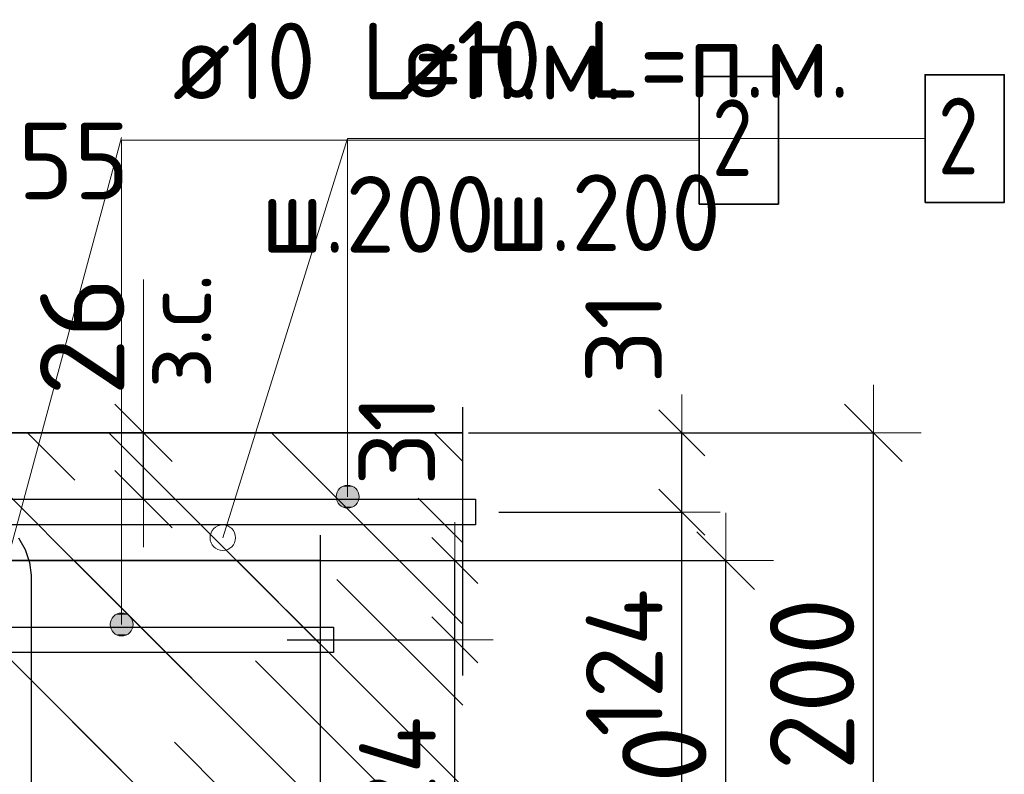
# Model space of a CAD drawing. Header units: metres. Extents: x -38 to 97, y -15 to 21.
# Tile 67 of 118: x 72.515 to 72.901, y 5.529 to 5.825. Entities that reach past the tile are written whole.
import ezdxf

# ---------------------------------------------------------------- set-up
doc = ezdxf.new("R2010")
doc.units = ezdxf.units.M
doc.header["$PDMODE"] = 65
doc.linetypes.add('______4', pattern=[0.135, 0.105, -0.03])
for name, color, linetype, lineweight in [('XR$3$Арм. стержнями верхней зоны', 180, 'Continuous', 35), ('XR$3$Арм.стержн. Арматура края', 96, 'Continuous', 35), ('XR$3$Арм.стержн. Хомут', 240, 'Continuous', 35), ('XR$3$Размерная линия (1)', 7, 'Continuous', 13), ('XR$3$Размерная линия_ общее', 7, 'Continuous', 13), ('XR$5$Арм. стержнями верхней зоны', 180, 'Continuous', 35), ('XR$5$Арм.стержн. Арматура края', 96, 'Continuous', 35), ('XR$5$ВК__отв в полу 1-2 эт', 220, 'Continuous', 25), ('XR$5$Размерная линия (1)', 7, 'Continuous', 13), ('XR$5$Размерная линия_ общее', 7, 'Continuous', 13)]:
    doc.layers.add(name, color=color, linetype=linetype, lineweight=lineweight)
doc.styles.add('ISOCPEUR', font='txt')
doc.dimstyles.new('DIMSTYLE_11', dxfattribs={"dimtxt": 0.033, "dimasz": 0.0375, "dimexe": 0, "dimexo": 0, "dimgap": 0.0165, "dimtad": 2, "dimdec": 0, "dimlfac": 1000, "dimrnd": 1, "dimzin": 12, "dimdsep": 46, "dimtxsty": 'ISOCPEUR', "dimblk1": 'ALL_ML_STRICH', "dimblk2": 'ALL_ML_STRICH', "dimsah": 1, "dimcen": 0, "dimclrd": 7, "dimclre": 256, "dimclrt": 7, "dimadec": 0, "dimazin": 0, "dimtfac": 1, "dimtdec": 0, "dimtix": 1, "dimtmove": 2, "dimatfit": 3, "dimfxl": 0, "dimtvp": 1.2, "dimtzin": 0, "dimlwd": 0, "dimlwe": -3, "dimarcsym": 0})
doc.dimstyles.new('DIMSTYLE_12', dxfattribs={"dimtxt": 0.03, "dimasz": 0.03, "dimexe": 0, "dimexo": 0, "dimgap": 0.015, "dimtad": 2, "dimdec": 0, "dimlfac": 1000, "dimrnd": 1, "dimzin": 12, "dimdsep": 46, "dimtxsty": 'ISOCPEUR', "dimblk1": 'ALL_ML_STRICH', "dimblk2": 'ALL_ML_STRICH', "dimsah": 1, "dimcen": 0, "dimclrd": 7, "dimclre": 256, "dimclrt": 7, "dimadec": 0, "dimazin": 0, "dimtfac": 1, "dimtdec": 0, "dimtix": 1, "dimtmove": 2, "dimatfit": 3, "dimfxl": 0, "dimtzin": 0, "dimlwd": 0, "dimlwe": -3, "dimarcsym": 0})
doc.dimstyles.new('DIMSTYLE_14', dxfattribs={"dimtxt": 0.03, "dimasz": 0.03, "dimexe": 0, "dimexo": 0, "dimgap": 0.015, "dimtad": 2, "dimdec": 0, "dimlfac": 1000, "dimrnd": 1, "dimzin": 12, "dimdsep": 46, "dimtxsty": 'ISOCPEUR', "dimblk1": 'ALL_ML_STRICH', "dimblk2": 'ALL_ML_STRICH', "dimsah": 1, "dimcen": 0, "dimclrd": 7, "dimclre": 256, "dimclrt": 7, "dimadec": 0, "dimazin": 0, "dimtfac": 1, "dimtdec": 0, "dimtix": 1, "dimtmove": 2, "dimatfit": 3, "dimfxl": 0, "dimtvp": 1.2, "dimtzin": 0, "dimlwd": 0, "dimlwe": -3, "dimarcsym": 0})
doc.dimstyles.new('DIMSTYLE_23', dxfattribs={"dimtxt": 0.03, "dimasz": 0.03, "dimexe": 0, "dimexo": 0, "dimgap": 0.015, "dimtad": 2, "dimdec": 0, "dimlfac": 1000, "dimrnd": 5, "dimzin": 12, "dimdsep": 46, "dimtxsty": 'ISOCPEUR', "dimblk1": 'ALL_ML_STRICH', "dimblk2": 'ALL_ML_STRICH', "dimsah": 1, "dimcen": 0, "dimclrd": 7, "dimclre": 256, "dimclrt": 7, "dimadec": 0, "dimazin": 0, "dimtfac": 1, "dimtdec": 0, "dimtix": 1, "dimtmove": 2, "dimatfit": 3, "dimfxl": 0, "dimtvp": 1.2, "dimtzin": 0, "dimlwd": 0, "dimlwe": -3, "dimarcsym": 0})
doc.dimstyles.new('DIMSTYLE_8', dxfattribs={"dimtxt": 0.033, "dimasz": 0.0375, "dimexe": 0, "dimexo": 0, "dimgap": 0.0165, "dimtad": 2, "dimdec": 0, "dimlfac": 1000, "dimrnd": 1, "dimzin": 12, "dimdsep": 46, "dimtxsty": 'ISOCPEUR', "dimblk1": 'ALL_ML_STRICH', "dimblk2": 'ALL_ML_STRICH', "dimsah": 1, "dimcen": 0, "dimclrd": 7, "dimclre": 256, "dimclrt": 7, "dimadec": 0, "dimazin": 0, "dimtfac": 1, "dimtdec": 0, "dimtix": 1, "dimtmove": 2, "dimatfit": 3, "dimfxl": 0, "dimtzin": 0, "dimlwd": 0, "dimlwe": -3, "dimarcsym": 0})
pattern_1 = [(135, (0, 0), (-0.031819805, -0.031819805), [0.4, -0.05, 0, -0.05]), (135, (-0.01591, -0.01591), (-0.031819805, -0.031819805), [0.8, -0.1, 0.1, -0.1])]

# ---------------------------------------------------------------- blocks, each defined once
blk = doc.blocks.new('ALL_ML_STRICH')
at = {"color": 0, "linetype": 'ByBlock', "lineweight": -2}
for p, q in [((0, -0.5), (0, 0.5)), ((-0.3, -0.3), (0.3, 0.3)), ((-1, 0), (0.5, 0))]:
    blk.add_line(p, q, dxfattribs=at)
blk = doc.blocks.new('*D86')
at = {"layer": 'DEFPOINTS', "color": 7, "linetype": 'Continuous', "lineweight": 13, "transparency": 33554687}
for p in [(72.67772, 5.66307), (72.67772, 5.46307), (72.84927, 5.46307)]:
    blk.add_point(p, dxfattribs=at)
at = {"layer": 'XR$3$Размерная линия_ общее', "color": 253, "linetype": 'Continuous', "lineweight": -2, "true_color": 0xa0a0a0, "transparency": 33554687}
for p, q in [((72.69772, 5.66307), (72.84927, 5.66307)), ((72.69772, 5.46307), (72.84927, 5.46307))]:
    blk.add_line(p, q, dxfattribs=at)
at = {"layer": 'XR$3$Размерная линия_ общее', "color": 7, "linetype": 'Continuous', "lineweight": -2, "transparency": 33554687}
blk.add_line((72.84927, 5.46307), (72.84927, 5.66307), dxfattribs=at)
at = {"layer": 'XR$3$Размерная линия_ общее', "color": 7, "linetype": 'Continuous', "lineweight": 13, "transparency": 33554687, "xscale": 0.0375, "yscale": 0.0375, "zscale": 0.0375}
for p, rotation in [((72.84927, 5.66307), 90), ((72.84927, 5.46307), 270)]:
    blk.add_blockref('ALL_ML_STRICH', p, dxfattribs=dict(at, rotation=rotation))
at = {"layer": 'XR$3$Размерная линия_ общее', "color": 7, "linetype": 'Continuous', "lineweight": 13, "transparency": 33554687, "insert": (72.82527, 5.56472), "char_height": 0.033, "width": 0.099, "attachment_point": 5, "rotation": 90, "style": 'ISOCPEUR'}
blk.add_mtext('\\A1;{200}', dxfattribs=at)
blk = doc.blocks.new('*D148')
at = {"layer": 'DEFPOINTS', "color": 7, "linetype": 'Continuous', "lineweight": 13, "transparency": 33554687}
for p in [(72.52365, 5.66307), (72.52365, 5.63707), (72.56364, 5.63707)]:
    blk.add_point(p, dxfattribs=at)
at = {"layer": 'XR$3$Размерная линия_ общее', "color": 253, "linetype": 'Continuous', "lineweight": -2, "true_color": 0xa0a0a0, "transparency": 33554687}
for p, q in [((72.54365, 5.66307), (72.56364, 5.66307)), ((72.54365, 5.63707), (72.56364, 5.63707))]:
    blk.add_line(p, q, dxfattribs=at)
at = {"layer": 'XR$3$Размерная линия_ общее', "color": 7, "linetype": 'Continuous', "lineweight": -2, "transparency": 33554687}
blk.add_line((72.56364, 5.63707), (72.56364, 5.66307), dxfattribs=at)
at = {"layer": 'XR$3$Размерная линия_ общее', "color": 7, "linetype": 'Continuous', "lineweight": 13, "transparency": 33554687, "xscale": 0.0375, "yscale": 0.0375, "zscale": 0.0375}
for p, rotation in [((72.56364, 5.66307), 90), ((72.56364, 5.63707), 270)]:
    blk.add_blockref('ALL_ML_STRICH', p, dxfattribs=dict(at, rotation=rotation))
at = {"layer": 'XR$3$Размерная линия_ общее', "color": 7, "linetype": 'Continuous', "lineweight": 13, "transparency": 33554687, "insert": (72.56317, 5.68043), "char_height": 0.027, "width": 0.00135, "attachment_point": 1, "rotation": 90, "line_spacing_factor": 0.60241, "style": 'ISOCPEUR'}
blk.add_mtext('з.с.', dxfattribs=at)
at = {"layer": 'XR$3$Размерная линия_ общее', "color": 7, "linetype": 'Continuous', "lineweight": 13, "transparency": 33554687, "insert": (72.53964, 5.70079), "char_height": 0.033, "width": 0.066, "attachment_point": 5, "rotation": 90, "style": 'ISOCPEUR'}
blk.add_mtext('\\A1;{26}', dxfattribs=at)
blk = doc.blocks.new('*D151')
at = {"layer": 'DEFPOINTS', "color": 7, "linetype": 'Continuous', "lineweight": 13, "transparency": 33554687}
for p in [(72.43463, 5.74681), (72.43463, 5.62807), (72.4897, 5.62807)]:
    blk.add_point(p, dxfattribs=at)
at = {"layer": 'XR$3$Размерная линия (1)', "color": 9, "linetype": 'Continuous', "lineweight": -2, "true_color": 0xc7c7c7, "transparency": 33554687}
for p, q in [((72.43463, 5.64807), (72.43463, 5.74681)), ((72.4897, 5.64807), (72.4897, 5.74681))]:
    blk.add_line(p, q, dxfattribs=at)
at = {"layer": 'XR$3$Размерная линия (1)', "color": 7, "linetype": 'Continuous', "lineweight": -2, "transparency": 33554687}
blk.add_line((72.43463, 5.74681), (72.4897, 5.74681), dxfattribs=at)
at = {"layer": 'XR$3$Размерная линия (1)', "color": 7, "linetype": 'Continuous', "lineweight": 13, "transparency": 33554687, "xscale": 0.03, "yscale": 0.03, "zscale": 0.03, "rotation": 180}
blk.add_blockref('ALL_ML_STRICH', (72.43463, 5.74681), dxfattribs=at)
at = {"layer": 'XR$3$Размерная линия (1)', "color": 7, "linetype": 'Continuous', "lineweight": 13, "transparency": 33554687, "xscale": 0.03, "yscale": 0.03, "zscale": 0.03}
blk.add_blockref('ALL_ML_STRICH', (72.4897, 5.74681), dxfattribs=at)
at = {"layer": 'XR$3$Размерная линия (1)', "color": 7, "linetype": 'Continuous', "lineweight": 13, "transparency": 33554687, "insert": (72.53632, 5.76949), "char_height": 0.03, "width": 0.06, "attachment_point": 5, "style": 'ISOCPEUR'}
blk.add_mtext('\\A1;{55}', dxfattribs=at)
blk = doc.blocks.new('*D208')
at = {"layer": 'DEFPOINTS', "color": 7, "linetype": 'Continuous', "lineweight": 13, "transparency": 33554687}
for p in [(72.68263, 5.63207), (72.6816, 5.50807), (72.77427, 5.50807)]:
    blk.add_point(p, dxfattribs=at)
at = {"layer": 'XR$3$Размерная линия (1)', "color": 9, "linetype": 'Continuous', "lineweight": -2, "true_color": 0xc7c7c7, "transparency": 33554687}
for p, q in [((72.70263, 5.63207), (72.77427, 5.63207)), ((72.7016, 5.50807), (72.77427, 5.50807))]:
    blk.add_line(p, q, dxfattribs=at)
at = {"layer": 'XR$3$Размерная линия (1)', "color": 7, "linetype": 'Continuous', "lineweight": -2, "transparency": 33554687}
blk.add_line((72.77427, 5.50807), (72.77427, 5.63207), dxfattribs=at)
at = {"layer": 'XR$3$Размерная линия (1)', "color": 7, "linetype": 'Continuous', "lineweight": 13, "transparency": 33554687, "xscale": 0.03, "yscale": 0.03, "zscale": 0.03}
for p, rotation in [((72.77427, 5.63207), 90), ((72.77427, 5.50807), 270)]:
    blk.add_blockref('ALL_ML_STRICH', p, dxfattribs=dict(at, rotation=rotation))
at = {"layer": 'XR$3$Размерная линия (1)', "color": 7, "linetype": 'Continuous', "lineweight": 13, "transparency": 33554687, "insert": (72.75177, 5.57307), "char_height": 0.03, "width": 0.09, "attachment_point": 5, "rotation": 90, "style": 'ISOCPEUR'}
blk.add_mtext('\\A1;{124}', dxfattribs=at)
blk = doc.blocks.new('*D209')
at = {"layer": 'DEFPOINTS', "color": 7, "linetype": 'Continuous', "lineweight": 13, "transparency": 33554687}
for p in [(72.67076, 5.66307), (72.68263, 5.63207), (72.77427, 5.63207)]:
    blk.add_point(p, dxfattribs=at)
at = {"layer": 'XR$3$Размерная линия (1)', "color": 9, "linetype": 'Continuous', "lineweight": -2, "true_color": 0xc7c7c7, "transparency": 33554687}
for p, q in [((72.69076, 5.66307), (72.77427, 5.66307)), ((72.70263, 5.63207), (72.77427, 5.63207))]:
    blk.add_line(p, q, dxfattribs=at)
at = {"layer": 'XR$3$Размерная линия (1)', "color": 7, "linetype": 'Continuous', "lineweight": -2, "transparency": 33554687}
blk.add_line((72.77427, 5.63207), (72.77427, 5.66307), dxfattribs=at)
at = {"layer": 'XR$3$Размерная линия (1)', "color": 7, "linetype": 'Continuous', "lineweight": 13, "transparency": 33554687, "xscale": 0.03, "yscale": 0.03, "zscale": 0.03}
for p, rotation in [((72.77427, 5.66307), 90), ((72.77427, 5.63207), 270)]:
    blk.add_blockref('ALL_ML_STRICH', p, dxfattribs=dict(at, rotation=rotation))
at = {"layer": 'XR$3$Размерная линия (1)', "color": 7, "linetype": 'Continuous', "lineweight": 13, "transparency": 33554687, "insert": (72.75153, 5.70036), "char_height": 0.03, "width": 0.06, "attachment_point": 5, "rotation": 90, "style": 'ISOCPEUR'}
blk.add_mtext('\\A1;{31}', dxfattribs=at)
blk = doc.blocks.new('*D321')
at = {"layer": 'DEFPOINTS', "color": 7, "linetype": 'Continuous', "lineweight": 13, "transparency": 33554687}
for p in [(72.61991, 5.61305), (72.61991, 5.41305), (72.79146, 5.41305)]:
    blk.add_point(p, dxfattribs=at)
at = {"layer": 'XR$5$Размерная линия_ общее', "color": 253, "linetype": 'Continuous', "lineweight": -2, "true_color": 0xa0a0a0, "transparency": 33554687}
for p, q in [((72.63991, 5.61305), (72.79146, 5.61305)), ((72.63991, 5.41305), (72.79146, 5.41305))]:
    blk.add_line(p, q, dxfattribs=at)
at = {"layer": 'XR$5$Размерная линия_ общее', "color": 7, "linetype": 'Continuous', "lineweight": -2, "transparency": 33554687}
blk.add_line((72.79146, 5.41305), (72.79146, 5.61305), dxfattribs=at)
at = {"layer": 'XR$5$Размерная линия_ общее', "color": 7, "linetype": 'Continuous', "lineweight": 13, "transparency": 33554687, "xscale": 0.0375, "yscale": 0.0375, "zscale": 0.0375}
for p, rotation in [((72.79146, 5.61305), 90), ((72.79146, 5.41305), 270)]:
    blk.add_blockref('ALL_ML_STRICH', p, dxfattribs=dict(at, rotation=rotation))
at = {"layer": 'XR$5$Размерная линия_ общее', "color": 7, "linetype": 'Continuous', "lineweight": 13, "transparency": 33554687, "insert": (72.76746, 5.5147), "char_height": 0.033, "width": 0.099, "attachment_point": 5, "rotation": 90, "style": 'ISOCPEUR'}
blk.add_mtext('\\A1;{200}', dxfattribs=at)
blk = doc.blocks.new('*D444')
at = {"layer": 'DEFPOINTS', "color": 7, "linetype": 'Continuous', "lineweight": 13, "transparency": 33554687}
for p in [(72.5999, 5.58205), (72.59287, 5.45805), (72.68553, 5.45805)]:
    blk.add_point(p, dxfattribs=at)
at = {"layer": 'XR$5$Размерная линия (1)', "color": 9, "linetype": 'Continuous', "lineweight": -2, "true_color": 0xc7c7c7, "transparency": 33554687}
for p, q in [((72.6199, 5.58205), (72.68553, 5.58205)), ((72.61287, 5.45805), (72.68553, 5.45805))]:
    blk.add_line(p, q, dxfattribs=at)
at = {"layer": 'XR$5$Размерная линия (1)', "color": 7, "linetype": 'Continuous', "lineweight": -2, "transparency": 33554687}
blk.add_line((72.68553, 5.45805), (72.68553, 5.58205), dxfattribs=at)
at = {"layer": 'XR$5$Размерная линия (1)', "color": 7, "linetype": 'Continuous', "lineweight": 13, "transparency": 33554687, "xscale": 0.03, "yscale": 0.03, "zscale": 0.03}
for p, rotation in [((72.68553, 5.58205), 90), ((72.68553, 5.45805), 270)]:
    blk.add_blockref('ALL_ML_STRICH', p, dxfattribs=dict(at, rotation=rotation))
at = {"layer": 'XR$5$Размерная линия (1)', "color": 7, "linetype": 'Continuous', "lineweight": 13, "transparency": 33554687, "insert": (72.66303, 5.52305), "char_height": 0.03, "width": 0.09, "attachment_point": 5, "rotation": 90, "style": 'ISOCPEUR'}
blk.add_mtext('\\A1;{124}', dxfattribs=at)
blk = doc.blocks.new('*D445')
at = {"layer": 'DEFPOINTS', "color": 7, "linetype": 'Continuous', "lineweight": 13, "transparency": 33554687}
for p in [(72.58203, 5.61305), (72.5999, 5.58205), (72.68553, 5.58205)]:
    blk.add_point(p, dxfattribs=at)
at = {"layer": 'XR$5$Размерная линия (1)', "color": 9, "linetype": 'Continuous', "lineweight": -2, "true_color": 0xc7c7c7, "transparency": 33554687}
for p, q in [((72.60203, 5.61305), (72.68553, 5.61305)), ((72.6199, 5.58205), (72.68553, 5.58205))]:
    blk.add_line(p, q, dxfattribs=at)
at = {"layer": 'XR$5$Размерная линия (1)', "color": 7, "linetype": 'Continuous', "lineweight": -2, "transparency": 33554687}
blk.add_line((72.68553, 5.58205), (72.68553, 5.61305), dxfattribs=at)
at = {"layer": 'XR$5$Размерная линия (1)', "color": 7, "linetype": 'Continuous', "lineweight": 13, "transparency": 33554687, "xscale": 0.03, "yscale": 0.03, "zscale": 0.03}
for p, rotation in [((72.68553, 5.61305), 90), ((72.68553, 5.58205), 270)]:
    blk.add_blockref('ALL_ML_STRICH', p, dxfattribs=dict(at, rotation=rotation))
at = {"layer": 'XR$5$Размерная линия (1)', "color": 7, "linetype": 'Continuous', "lineweight": 13, "transparency": 33554687, "insert": (72.66279, 5.66034), "char_height": 0.03, "width": 0.06, "attachment_point": 5, "rotation": 90, "style": 'ISOCPEUR'}
blk.add_mtext('\\A1;{31}', dxfattribs=at)

msp = doc.modelspace()

# ---------------------------------------------------------------- hatches: boundary and pattern name
at = {"linetype": 'Continuous', "lineweight": 25, "transparency": 33554687}
h = msp.add_hatch(dxfattribs=at)
h.set_pattern_fill('__________540', scale=0.015, style=0, pattern_type=2)
h.set_pattern_definition(pattern_1)
h.paths.add_polyline_path([(72.5447, 5.66307), (72.2947, 5.66307), (72.2947, 5.36307), (72.5447, 5.36307)], flags=0)
h = msp.add_hatch(dxfattribs=at)
h.set_pattern_fill('__________540', scale=0.015, style=0, pattern_type=2)
h.set_pattern_definition(pattern_1)
h.paths.add_polyline_path([(72.5447, 5.66307), (72.5447, 5.46307), (72.68855, 5.46307), (72.68855, 5.66307)], flags=0)
at = {"linetype": 'Continuous', "lineweight": 13, "transparency": 33554687}
h = msp.add_hatch(dxfattribs=at)
h.set_pattern_fill('__________540', scale=0.015, style=0, pattern_type=2)
h.set_pattern_definition(pattern_1)
h.paths.add_polyline_path([(72.20078, 5.61305), (72.20078, 5.41305), (72.63295, 5.41305), (72.63295, 5.61305)], flags=0)
at = {"layer": 'XR$3$Арм. стержнями верхней зоны', "linetype": 'Continuous', "lineweight": 13, "transparency": 33554687}
for points in [[(72.64576, 5.64194), (72.64126, 5.64194), (72.63964, 5.64032)], [(72.64576, 5.64194), (72.63964, 5.64032), (72.64738, 5.64032)], [(72.64126, 5.64194), (72.64576, 5.64194), (72.64351, 5.64257)], [(72.64738, 5.64032), (72.63964, 5.64032), (72.63901, 5.63807)], [(72.64738, 5.64032), (72.63901, 5.63807), (72.64801, 5.63807)], [(72.64801, 5.63807), (72.63901, 5.63807), (72.63964, 5.63582)], [(72.64801, 5.63807), (72.63964, 5.63582), (72.64738, 5.63582)], [(72.64738, 5.63582), (72.63964, 5.63582), (72.64126, 5.6342)], [(72.64738, 5.63582), (72.64126, 5.6342), (72.64576, 5.6342)], [(72.64576, 5.6342), (72.64126, 5.6342), (72.64351, 5.63357)]]:
    msp.add_hatch(color=7, dxfattribs=at).paths.add_polyline_path(points)
at = {"layer": 'XR$5$Арм. стержнями верхней зоны', "linetype": 'Continuous', "lineweight": 13, "transparency": 33554687}
for points in [[(72.55732, 5.59192), (72.55282, 5.59192), (72.5512, 5.5903)], [(72.55732, 5.59192), (72.5512, 5.5903), (72.55894, 5.5903)], [(72.55282, 5.59192), (72.55732, 5.59192), (72.55507, 5.59255)], [(72.55894, 5.5903), (72.5512, 5.5903), (72.55057, 5.58805)], [(72.55894, 5.5903), (72.55057, 5.58805), (72.55957, 5.58805)], [(72.55957, 5.58805), (72.55057, 5.58805), (72.5512, 5.5858)], [(72.55957, 5.58805), (72.5512, 5.5858), (72.55894, 5.5858)], [(72.55894, 5.5858), (72.5512, 5.5858), (72.55282, 5.58418)], [(72.55894, 5.5858), (72.55282, 5.58418), (72.55732, 5.58418)], [(72.55732, 5.58418), (72.55282, 5.58418), (72.55507, 5.58355)]]:
    msp.add_hatch(color=7, dxfattribs=at).paths.add_polyline_path(points)

# ---------------------------------------------------------------- linework, layer by layer
at = {"color": 7, "linetype": 'Continuous', "lineweight": 13, "transparency": 33554687}
for p, q in [((72.59466, 5.62202), (72.64351, 5.77823)), ((72.56364, 5.66307), (72.56364, 5.72307))]:
    msp.add_line(p, q, dxfattribs=at)
at = {"color": 7, "linetype": '______4', "lineweight": 25, "transparency": 33554687}
for p, q in [((72.68855, 5.36307), (72.68855, 5.76307)), ((72.63295, 5.31305), (72.63295, 5.71305))]:
    msp.add_line(p, q, dxfattribs=at)
at = {"color": 7, "linetype": 'Continuous', "lineweight": 35, "transparency": 33554687}
for p, q in [((72.5447, 5.66307), (72.2947, 5.66307)), ((72.68855, 5.66307), (72.5447, 5.66307)), ((72.63295, 5.61305), (72.20078, 5.61305))]:
    msp.add_line(p, q, dxfattribs=at)
at = {"color": 7, "linetype": 'Continuous', "lineweight": 13, "transparency": 33554687}
msp.add_circle((72.59466, 5.62202), 0.005, dxfattribs=at)
at = {"layer": 'XR$3$Арм. стержнями верхней зоны', "color": 7, "linetype": 'Continuous', "lineweight": 13, "transparency": 33554687}
for p, q in [((72.64351, 5.77823), (72.86951, 5.77823)), ((72.64351, 5.77823), (72.64351, 5.63807)), ((72.64351, 5.64257), (72.64351, 5.64257)), ((72.63901, 5.63807), (72.63901, 5.63807)), ((72.64801, 5.63807), (72.64801, 5.63807)), ((72.64351, 5.63357), (72.64351, 5.63357))]:
    msp.add_line(p, q, dxfattribs=at)
at = {"layer": 'XR$3$Арм. стержнями верхней зоны', "color": 7, "linetype": 'Continuous', "lineweight": 35, "transparency": 33554687}
msp.add_lwpolyline([(72.86951, 5.75323), (72.90051, 5.75323), (72.90051, 5.80323), (72.86951, 5.80323), (72.86951, 5.75323)], dxfattribs=at)
at = {"layer": 'XR$3$Арм. стержнями верхней зоны', "color": 4, "linetype": 'Continuous', "lineweight": 25, "transparency": 33554687}
msp.add_lwpolyline([(72.3197, 5.63707), (72.69355, 5.63707), (72.69355, 5.62707), (72.3197, 5.62707), (72.3197, 5.63707)], dxfattribs=at)
at = {"layer": 'XR$3$Арм. стержнями верхней зоны', "color": 7, "linetype": 'Continuous', "lineweight": 13, "transparency": 33554687}
msp.add_circle((72.64351, 5.63807), 0.0045, dxfattribs=at)
at = {"layer": 'XR$3$Арм.стержн. Арматура края', "color": 4, "linetype": 'Continuous', "lineweight": 25, "transparency": 33554687}
for points in [[(72.35299, 5.63707), (72.69355, 5.63707), (72.69355, 5.62707)], [(72.69355, 5.62707), (72.35368, 5.62707)]]:
    msp.add_lwpolyline(points, dxfattribs=at)
at = {"layer": 'XR$3$Арм.стержн. Хомут', "color": 40, "linetype": 'Continuous', "lineweight": 25, "transparency": 33554687}
msp.add_lwpolyline([(72.51473, 5.62203), (72.51735, 5.61735), (72.51902, 5.61227), (72.5197, 5.60739), (72.5197, 5.41474), (72.51902, 5.40986), (72.51735, 5.40478), (72.51473, 5.40011)], dxfattribs=at)
msp.add_lwpolyline([(72.51473, 5.62203), (72.51735, 5.61735), (72.51902, 5.61227), (72.5197, 5.60739), (72.5197, 5.41474), (72.51902, 5.40986), (72.51735, 5.40478), (72.51473, 5.40011)], dxfattribs=at)
msp.add_lwpolyline([(72.51473, 5.62203), (72.51735, 5.61735), (72.51902, 5.61227), (72.5197, 5.60739), (72.5197, 5.41474), (72.51902, 5.40986), (72.51735, 5.40478), (72.51473, 5.40011)], dxfattribs=at)
at = {"layer": 'XR$5$Арм. стержнями верхней зоны', "color": 7, "linetype": 'Continuous', "lineweight": 13, "transparency": 33554687}
for p, q in [((72.55507, 5.77758), (72.78107, 5.77758)), ((72.55507, 5.77758), (72.55507, 5.58805)), ((72.55507, 5.59255), (72.55507, 5.59255)), ((72.55057, 5.58805), (72.55057, 5.58805)), ((72.55957, 5.58805), (72.55957, 5.58805)), ((72.55507, 5.58355), (72.55507, 5.58355))]:
    msp.add_line(p, q, dxfattribs=at)
at = {"layer": 'XR$5$Арм. стержнями верхней зоны', "color": 7, "linetype": 'Continuous', "lineweight": 35, "transparency": 33554687}
msp.add_lwpolyline([(72.78107, 5.75258), (72.81207, 5.75258), (72.81207, 5.80258), (72.78107, 5.80258), (72.78107, 5.75258)], dxfattribs=at)
at = {"layer": 'XR$5$Арм. стержнями верхней зоны', "color": 4, "linetype": 'Continuous', "lineweight": 25, "transparency": 33554687}
msp.add_lwpolyline([(72.22578, 5.58705), (72.63795, 5.58705), (72.63795, 5.57705), (72.22578, 5.57705), (72.22578, 5.58705)], dxfattribs=at)
at = {"layer": 'XR$5$Арм. стержнями верхней зоны', "color": 7, "linetype": 'Continuous', "lineweight": 13, "transparency": 33554687}
msp.add_circle((72.55507, 5.58805), 0.0045, dxfattribs=at)
at = {"layer": 'XR$5$Арм.стержн. Арматура края', "color": 4, "linetype": 'Continuous', "lineweight": 25, "transparency": 33554687}
msp.add_lwpolyline([(72.25434, 5.58705), (72.63795, 5.58705), (72.63795, 5.57705), (72.25504, 5.57705)], dxfattribs=at)
at = {"layer": 'XR$5$ВК__отв в полу 1-2 эт', "color": 7, "linetype": 'Continuous', "lineweight": 13, "transparency": 33554687}
msp.add_line((72.50078, 5.578), (72.55503, 5.7786), dxfattribs=at)

# ---------------------------------------------------------------- texts
at = {"layer": 'XR$3$Арм. стержнями верхней зоны', "color": 7, "linetype": 'Continuous', "lineweight": 25, "transparency": 33554687, "char_height": 0.03, "attachment_point": 7, "style": 'ISOCPEUR'}
for s, insert, width in [('\\W0.94;ø10 L=п.м.', (72.66351, 5.79423), 0.1999832), ('\\W0.78;2', (72.87451, 5.76423), 0.0326407), ('\\W0.95;ш.200 ', (72.69801, 5.73423), 0.1311997)]:
    msp.add_mtext(s, dxfattribs=dict(at, insert=insert, width=width))
at = {"layer": 'XR$5$Арм. стержнями верхней зоны', "color": 7, "linetype": 'Continuous', "lineweight": 25, "transparency": 33554687, "char_height": 0.03, "attachment_point": 7, "style": 'ISOCPEUR'}
for s, insert, width in [('\\W0.94;ø10 L=п.м.', (72.57507, 5.79358), 0.1999832), ('\\W0.78;2', (72.78607, 5.76358), 0.0326407), ('\\W0.95;ш.200 ', (72.60957, 5.73358), 0.1311995)]:
    msp.add_mtext(s, dxfattribs=dict(at, insert=insert, width=width))

# ---------------------------------------------------------------- dimensions: what is measured, and where the dimension line sits
at = {"layer": 'XR$3$Размерная линия (1)', "color": 7, "linetype": 'Continuous', "lineweight": 13, "transparency": 33554687}
dim = msp.add_linear_dim(base=(72.4897, 5.74681), p1=(72.43463, 5.64807), p2=(72.4897, 5.64807), dimstyle='DIMSTYLE_23', override={"dimpost": '<>', "dimclrd": 7, "dimclre": 9, "dimclrt": 7, "dimlwd": 0, "dimlwe": 65533}, dxfattribs=at)
dim.commit()
dim.dimension.update_dxf_attribs({"geometry": '*D151', "text_midpoint": (72.53632, 5.76949), "dimtype": 160})
for base, p1, p2, dimstyle, picture, middle in [((72.77427, 5.66307), (72.70263, 5.63207), (72.69076, 5.66307), 'DIMSTYLE_14', '*D209', (72.75153, 5.70036)), ((72.77427, 5.63207), (72.7016, 5.50807), (72.70263, 5.63207), 'DIMSTYLE_12', '*D208', (72.75177, 5.57307))]:
    dim = msp.add_linear_dim(base=base, p1=p1, p2=p2, angle=90, dimstyle=dimstyle, override={"dimpost": '<>', "dimclrd": 7, "dimclre": 9, "dimclrt": 7, "dimlwd": 0, "dimlwe": 65533}, dxfattribs=at)
    dim.commit()
    dim.dimension.update_dxf_attribs({"geometry": picture, "text_midpoint": middle, "dimtype": 160})
at = {"layer": 'XR$3$Размерная линия_ общее', "color": 7, "linetype": 'Continuous', "lineweight": 13, "transparency": 33554687}
dim = msp.add_linear_dim(base=(72.56364, 5.66307), p1=(72.54365, 5.63707), p2=(72.54365, 5.66307), angle=90, text='<>\\Xз.с.', dimstyle='DIMSTYLE_11', override={"dimpost": '<>', "dimclrd": 7, "dimclre": 253, "dimclrt": 7, "dimlwd": 0, "dimlwe": 65533}, dxfattribs=at)
dim.commit()
dim.dimension.update_dxf_attribs({"geometry": '*D148', "text_midpoint": (72.53964, 5.70079), "dimtype": 160})
dim = msp.add_linear_dim(base=(72.84927, 5.66307), p1=(72.69772, 5.46307), p2=(72.69772, 5.66307), angle=90, dimstyle='DIMSTYLE_8', override={"dimpost": '<>', "dimclrd": 7, "dimclre": 253, "dimclrt": 7, "dimlwd": 0, "dimlwe": 65533}, dxfattribs=at)
dim.commit()
dim.dimension.update_dxf_attribs({"geometry": '*D86', "text_midpoint": (72.82527, 5.56472), "dimtype": 160})
at = {"layer": 'XR$5$Размерная линия (1)', "color": 7, "linetype": 'Continuous', "lineweight": 13, "transparency": 33554687}
for base, p1, p2, dimstyle, picture, middle in [((72.68553, 5.61305), (72.6199, 5.58205), (72.60203, 5.61305), 'DIMSTYLE_14', '*D445', (72.66279, 5.66034)), ((72.68553, 5.58205), (72.61287, 5.45805), (72.6199, 5.58205), 'DIMSTYLE_12', '*D444', (72.66303, 5.52305))]:
    dim = msp.add_linear_dim(base=base, p1=p1, p2=p2, angle=90, dimstyle=dimstyle, override={"dimpost": '<>', "dimclrd": 7, "dimclre": 9, "dimclrt": 7, "dimlwd": 0, "dimlwe": 65533}, dxfattribs=at)
    dim.commit()
    dim.dimension.update_dxf_attribs({"geometry": picture, "text_midpoint": middle, "dimtype": 160})
at = {"layer": 'XR$5$Размерная линия_ общее', "color": 7, "linetype": 'Continuous', "lineweight": 13, "transparency": 33554687}
dim = msp.add_linear_dim(base=(72.79146, 5.61305), p1=(72.63991, 5.41305), p2=(72.63991, 5.61305), angle=90, dimstyle='DIMSTYLE_8', override={"dimpost": '<>', "dimclrd": 7, "dimclre": 253, "dimclrt": 7, "dimlwd": 0, "dimlwe": 65533}, dxfattribs=at)
dim.commit()
dim.dimension.update_dxf_attribs({"geometry": '*D321', "text_midpoint": (72.76746, 5.5147), "dimtype": 160})

doc.saveas('drawing.dxf')
